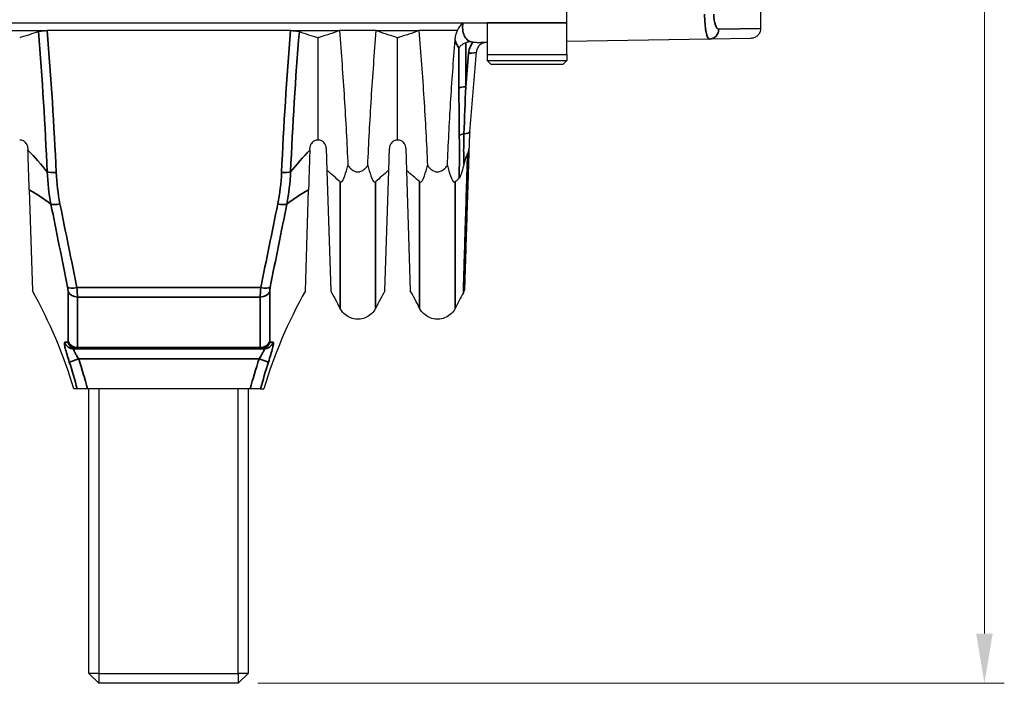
# Model space of a CAD drawing. Header units: millimetres. Extents: x 399 to 6076, y -1991 to 1602.
# Tile 51 of 256: x 4652 to 4702, y -1843 to -1810. Entities that reach past the tile are written whole.
import ezdxf

# ---------------------------------------------------------------- set-up
doc = ezdxf.new("R2010")
doc.units = ezdxf.units.MM
for name, color, linetype, lineweight in [('AM_5', 3, 'Continuous', 25), ('可見 (ISO)', 7, 'Continuous', 25), ('窄部可見 (ISO)', 7, 'Continuous', 35)]:
    doc.layers.add(name, color=color, linetype=linetype, lineweight=lineweight)
doc.styles.add('尺寸標註', font='romans.shx', dxfattribs={"bigfont": 'CHINESET.SHX'})
doc.dimstyles.new('CNS1$0', dxfattribs={"dimtxt": 2.5, "dimasz": 2.5, "dimexe": 1, "dimexo": 1, "dimgap": 1.5, "dimtad": 1, "dimtoh": 1, "dimdec": 1, "dimdsep": 46, "dimtxsty": '尺寸標註', "dimcen": 0, "dimclrd": 2, "dimclre": 2, "dimclrt": 1, "dimadec": 0, "dimazin": 2, "dimtp": 0.1, "dimtm": 0.1, "dimtfac": 0.71, "dimtdec": 1, "dimtmove": 0, "dimatfit": 0, "dimfxl": 0, "dimlwd": 13, "dimlwe": 13, "dimarcsym": 0})

# ---------------------------------------------------------------- blocks, each defined once
blk = doc.blocks.new('*D356')
at = {"layer": 'AM_5', "color": 2, "lineweight": 13}
for p, q in [((4665.007, -1754.144), (4701.655, -1754.144)), ((4700.655, -1840.644), (4700.655, -1756.644)), ((4664.134, -1843.144), (4701.655, -1843.144))]:
    blk.add_line(p, q, dxfattribs=at)
at = {"layer": 'AM_5', "color": 2}
for points in [[(4700.238, -1756.644), (4701.072, -1756.644), (4700.655, -1754.144)], [(4700.238, -1840.644), (4701.072, -1840.644), (4700.655, -1843.144)]]:
    blk.add_solid(points, dxfattribs=at)
at = {"layer": 'Defpoints', "color": 0}
for p in [(4664.007, -1754.144), (4700.655, -1754.144), (4663.134, -1843.144)]:
    blk.add_point(p, dxfattribs=at)
at = {"layer": 'AM_5', "color": 1, "insert": (4697.905, -1798.644), "char_height": 2.5, "attachment_point": 5, "rotation": 90, "style": '尺寸標註'}
blk.add_mtext('89', dxfattribs=at)

msp = doc.modelspace()

# ---------------------------------------------------------------- linework, layer by layer
at = {"layer": '可見 (ISO)'}
for p, q in [((4689.405, -1791.635), (4689.405, -1810.233)), ((4679.655, -1809.944), (4679.655, -1808.061)), ((4611.655, -1809.944), (4675.655, -1809.944)), ((4675.655, -1809.944), (4675.655, -1811.544)), ((4679.655, -1811.544), (4679.655, -1809.944)), ((4651.083, -1810.344), (4653.534, -1810.344)), ((4665.776, -1810.344), (4653.534, -1810.344)), ((4665.776, -1810.344), (4668.227, -1810.344)), ((4667.155, -1815.844), (4667.155, -1810.7)), ((4670.083, -1810.344), (4668.227, -1810.344)), ((4670.083, -1810.344), (4672.227, -1810.344)), ((4671.155, -1815.844), (4671.155, -1810.7)), ((4674.164, -1810.344), (4672.227, -1810.344)), ((4675.655, -1810.944), (4675.333, -1810.944)), ((4686.83, -1810.769), (4679.655, -1810.894)), ((4688.914, -1810.733), (4686.83, -1810.769)), ((4674.781, -1815.432), (4675.117, -1811.403)), ((4675.655, -1811.544), (4679.655, -1811.544)), ((4675.655, -1811.544), (4675.655, -1811.844)), ((4679.655, -1811.544), (4679.655, -1811.844)), ((4675.655, -1811.844), (4679.655, -1811.844)), ((4675.855, -1812.044), (4675.655, -1811.844)), ((4679.455, -1812.044), (4675.855, -1812.044)), ((4679.455, -1812.044), (4679.655, -1811.844)), ((4653.301, -1813.144), (4653.302, -1813.144)), ((4666.009, -1813.144), (4666.009, -1813.144)), ((4653.334, -1813.644), (4653.334, -1813.644)), ((4665.976, -1813.644), (4665.976, -1813.644)), ((4653.462, -1815.844), (4653.462, -1815.844)), ((4665.848, -1815.844), (4665.848, -1815.844)), ((4652.568, -1816.244), (4652.571, -1816.347)), ((4666.739, -1816.347), (4666.742, -1816.244)), ((4667.568, -1816.244), (4667.603, -1817.378)), ((4670.707, -1817.378), (4670.742, -1816.244)), ((4671.568, -1816.244), (4671.603, -1817.378)), ((4667.603, -1817.378), (4667.793, -1823.418)), ((4670.517, -1823.418), (4670.707, -1817.378)), ((4671.603, -1817.378), (4671.793, -1823.418)), ((4652.634, -1818.349), (4652.793, -1823.418)), ((4666.517, -1823.418), (4666.676, -1818.349)), ((4655.047, -1826.344), (4654.887, -1826.344)), ((4664.263, -1826.344), (4655.047, -1826.344)), ((4664.423, -1826.344), (4664.263, -1826.344)), ((4655.045, -1828.344), (4654.88, -1828.344)), ((4655.561, -1828.344), (4655.045, -1828.344)), ((4663.749, -1828.344), (4655.561, -1828.344)), ((4655.634, -1842.644), (4655.634, -1828.344)), ((4656.134, -1828.344), (4656.134, -1842.644)), ((4663.134, -1842.644), (4663.134, -1828.344)), ((4663.634, -1828.344), (4663.634, -1842.644)), ((4664.265, -1828.344), (4663.749, -1828.344)), ((4664.265, -1828.344), (4664.43, -1828.344)), ((4656.134, -1842.644), (4655.634, -1842.644)), ((4655.634, -1842.644), (4656.134, -1843.144)), ((4656.134, -1842.644), (4663.134, -1842.644)), ((4656.134, -1842.644), (4656.134, -1843.144)), ((4663.134, -1842.644), (4663.134, -1843.144)), ((4663.634, -1842.644), (4663.134, -1842.644)), ((4663.634, -1842.644), (4663.134, -1843.144)), ((4663.134, -1843.144), (4656.134, -1843.144))]:
    msp.add_line(p, q, dxfattribs=at)
for centre, major_axis, ratio, start_param, end_param in [((4687.937, -1808.36), (24.543, -0.111), 0.186168, 3.626691, 3.703384), ((4684.454, -1815.271), (-6.811, -7.656), 0.903414, 5.405778, 5.458341), ((4645.941, -1821.056), (24.962, -2.231), 0.420915, 0.503, 0.558808), ((4692.369, -1821.056), (24.962, 2.231), 0.420915, 2.582784, 2.638593), ((4649.941, -1821.056), (24.962, -2.231), 0.420915, 0.503, 0.558808), ((4696.362, -1821.085), (24.953, 2.198), 0.421516, 2.621532, 2.639144)]:
    msp.add_ellipse(centre, major_axis=major_axis, ratio=ratio, start_param=start_param, end_param=end_param, dxfattribs=at)
for points in [[(4674.164, -1810.344), (4674.238, -1810.198), (4674.334, -1810.066), (4674.441, -1809.944)], [(4674.945, -1810.92), (4674.914, -1810.919), (4674.883, -1810.917), (4674.852, -1810.915)], [(4654.88, -1828.344), (4654.368, -1826.636), (4653.664, -1824.974), (4652.793, -1823.418)], [(4666.517, -1823.418), (4665.646, -1824.974), (4664.942, -1826.636), (4664.43, -1828.344)], [(4668.263, -1824.3), (4668.113, -1824.003), (4667.956, -1823.709), (4667.793, -1823.418)], [(4670.517, -1823.418), (4670.354, -1823.709), (4670.197, -1824.003), (4670.047, -1824.3)], [(4672.263, -1824.3), (4672.113, -1824.003), (4671.956, -1823.709), (4671.793, -1823.418)], [(4674.459, -1823.523), (4674.317, -1823.779), (4674.179, -1824.038), (4674.047, -1824.3)], [(4670.047, -1824.3), (4670.047, -1824.3), (4670.047, -1824.3), (4670.047, -1824.3)], [(4674.047, -1824.3), (4674.047, -1824.3), (4674.047, -1824.3), (4674.047, -1824.3)]]:
    msp.add_open_spline(points, degree=3, dxfattribs=at)
for points, knots in [([(4653.094, -1810.393), (4652.948, -1810.445), (4652.797, -1810.497), (4652.427, -1810.618), (4652.217, -1810.681), (4652.155, -1810.7)], [0.000001, 0.000001, 0.000001, 0.000001, 0.1003793, 0.1003793, 0.2370577, 0.2370577, 0.2370577, 0.2370577]), ([(4653.094, -1810.393), (4653.114, -1810.385), (4653.139, -1810.379), (4653.199, -1810.367), (4653.235, -1810.362), (4653.313, -1810.353), (4653.356, -1810.35), (4653.445, -1810.345), (4653.489, -1810.344), (4653.534, -1810.344)], [0, 0, 0, 0, 0.0135204, 0.0135204, 0.02746573, 0.02746573, 0.04149223, 0.04149223, 0.05500717, 0.05500717, 0.05500717, 0.05500717]), ([(4665.776, -1810.344), (4665.821, -1810.344), (4665.865, -1810.345), (4665.953, -1810.35), (4665.996, -1810.353), (4666.075, -1810.362), (4666.11, -1810.367), (4666.171, -1810.379), (4666.196, -1810.385), (4666.216, -1810.393)], [0.00000001, 0.00000001, 0.00000001, 0.00000001, 0.01347717, 0.01347717, 0.02746432, 0.02746432, 0.0414418, 0.0414418, 0.05499345, 0.05499345, 0.05499345, 0.05499345]), ([(4668.227, -1810.344), (4668.063, -1810.405), (4667.891, -1810.465), (4667.623, -1810.554), (4667.531, -1810.584), (4667.392, -1810.628), (4667.345, -1810.642), (4667.251, -1810.671), (4667.165, -1810.697), (4667.155, -1810.7)], [0.000001, 0.000001, 0.000001, 0.000001, 0.1158104, 0.1158104, 0.1736801, 0.1736801, 0.2025589, 0.2025589, 0.2315337, 0.2315337, 0.2315337, 0.2315337]), ([(4668.227, -1810.344), (4668.321, -1811.48), (4668.403, -1812.615), (4668.545, -1814.875), (4668.605, -1816), (4668.655, -1817.118)], [0.000001, 0.000001, 0.000001, 0.000001, 0.3426565, 0.3426565, 0.6852179, 0.6852179, 0.6852179, 0.6852179]), ([(4669.655, -1817.118), (4669.705, -1816), (4669.765, -1814.874), (4669.907, -1812.614), (4669.989, -1811.48), (4670.083, -1810.344)], [0.000001, 0.000001, 0.000001, 0.000001, 0.3426188, 0.3426188, 0.6852542, 0.6852542, 0.6852542, 0.6852542]), ([(4671.155, -1810.7), (4671.145, -1810.697), (4671.06, -1810.671), (4670.965, -1810.642), (4670.918, -1810.628), (4670.779, -1810.584), (4670.688, -1810.554), (4670.419, -1810.465), (4670.247, -1810.405), (4670.083, -1810.344)], [0.000001, 0.000001, 0.000001, 0.000001, 0.00576801, 0.00576801, 0.01151589, 0.01151589, 0.02303402, 0.02303402, 0.04608415, 0.04608415, 0.04608415, 0.04608415]), ([(4672.227, -1810.344), (4672.063, -1810.405), (4671.891, -1810.465), (4671.623, -1810.554), (4671.531, -1810.584), (4671.392, -1810.628), (4671.345, -1810.642), (4671.251, -1810.671), (4671.165, -1810.697), (4671.155, -1810.7)], [0.000001, 0.000001, 0.000001, 0.000001, 0.1158104, 0.1158104, 0.1736801, 0.1736801, 0.2025589, 0.2025589, 0.2315337, 0.2315337, 0.2315337, 0.2315337]), ([(4672.227, -1810.344), (4672.321, -1811.48), (4672.403, -1812.615), (4672.545, -1814.875), (4672.605, -1816), (4672.655, -1817.118)], [0.000001, 0.000001, 0.000001, 0.000001, 0.3426565, 0.3426565, 0.6852179, 0.6852179, 0.6852179, 0.6852179]), ([(4674.045, -1810.807), (4674.052, -1810.727), (4674.066, -1810.649), (4674.11, -1810.484), (4674.138, -1810.408), (4674.164, -1810.344)], [0, 0, 0, 0, 0.02408757, 0.02408757, 0.05114731, 0.05114731, 0.05114731, 0.05114731]), ([(4689.405, -1810.233), (4689.405, -1810.286), (4689.396, -1810.341), (4689.367, -1810.427), (4689.351, -1810.461), (4689.304, -1810.54), (4689.267, -1810.582), (4689.199, -1810.638), (4689.171, -1810.657), (4689.094, -1810.699), (4689.041, -1810.717), (4688.962, -1810.73), (4688.938, -1810.732), (4688.914, -1810.733)], [0, 0, 0, 0, 0.01613951, 0.01613951, 0.02726405, 0.02726405, 0.04367273, 0.04367273, 0.05366158, 0.05366158, 0.07009685, 0.07009685, 0.07740054, 0.07740054, 0.07740054, 0.07740054]), ([(4673.655, -1817.118), (4673.702, -1816.076), (4673.757, -1815.027), (4673.886, -1812.922), (4673.96, -1811.866), (4674.045, -1810.807)], [0.000001, 0.000001, 0.000001, 0.000001, 0.3193535, 0.3193535, 0.6386692, 0.6386692, 0.6386692, 0.6386692]), ([(4674.58, -1810.953), (4674.543, -1810.968), (4674.507, -1810.985), (4674.44, -1811.023), (4674.408, -1811.044), (4674.322, -1811.109), (4674.28, -1811.152), (4674.249, -1811.194), (4674.245, -1811.199), (4674.241, -1811.205), (4674.239, -1811.207)], [0.00000001, 0.00000001, 0.00000001, 0.00000001, 0.01208591, 0.01208591, 0.024168, 0.024168, 0.04790078, 0.04790078, 0.0495453, 0.05118982, 0.05118982, 0.05118982, 0.05118982]), ([(4674.852, -1810.915), (4674.806, -1810.913), (4674.76, -1810.914), (4674.669, -1810.925), (4674.623, -1810.935), (4674.58, -1810.953)], [-0.02801647, -0.02801647, -0.02801647, -0.02801647, -0.01403515, -0.01403515, -0.00001664, -0.00001664, -0.00001664, -0.00001664]), ([(4674.945, -1810.92), (4675.019, -1810.924), (4675.087, -1810.93), (4675.2, -1810.939), (4675.256, -1810.944), (4675.333, -1810.944)], [0, 0, 0, 0, 0.02255278, 0.02255278, 0.03911854, 0.03911854, 0.03911854, 0.03911854]), ([(4675.615, -1810.944), (4675.556, -1810.944), (4675.495, -1810.955), (4675.437, -1810.977), (4675.38, -1810.999), (4675.325, -1811.032), (4675.278, -1811.075), (4675.231, -1811.118), (4675.193, -1811.169), (4675.166, -1811.225), (4675.138, -1811.282), (4675.122, -1811.342), (4675.117, -1811.403)], [0, 0, 0, 0, 0.0001913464, 0.0001913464, 0.0001913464, 0.0003830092, 0.0003830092, 0.0003830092, 0.0005742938, 0.0005742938, 0.0005742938, 0.0007725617, 0.0007725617, 0.0007725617, 0.0007725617]), ([(4652.568, -1816.244), (4652.567, -1816.22), (4652.564, -1816.195), (4652.553, -1816.146), (4652.546, -1816.122), (4652.522, -1816.065), (4652.505, -1816.036), (4652.46, -1815.976), (4652.429, -1815.945), (4652.375, -1815.907), (4652.357, -1815.896), (4652.278, -1815.857), (4652.215, -1815.844), (4652.155, -1815.844)], [-0.1004113, -0.1004113, -0.1004113, -0.1004113, -0.0910518, -0.0910518, -0.0813066, -0.0813066, -0.0662747, -0.0662747, -0.0452497, -0.0452497, -0.0347369, -0.0347369, -0.000001, -0.000001, -0.000001, -0.000001]), ([(4667.155, -1815.844), (4667.095, -1815.844), (4667.032, -1815.857), (4666.953, -1815.896), (4666.935, -1815.907), (4666.881, -1815.945), (4666.85, -1815.976), (4666.805, -1816.036), (4666.788, -1816.065), (4666.764, -1816.122), (4666.757, -1816.146), (4666.746, -1816.195), (4666.743, -1816.22), (4666.742, -1816.244)], [-0.08024384, -0.08024384, -0.08024384, -0.08024384, -0.05244875, -0.05244875, -0.04403813, -0.04403813, -0.02725332, -0.02725332, -0.01524627, -0.01524627, -0.00747113, -0.00747113, -0.000001, -0.000001, -0.000001, -0.000001]), ([(4667.568, -1816.244), (4667.567, -1816.22), (4667.564, -1816.195), (4667.553, -1816.146), (4667.546, -1816.122), (4667.522, -1816.065), (4667.505, -1816.036), (4667.46, -1815.976), (4667.429, -1815.945), (4667.375, -1815.907), (4667.357, -1815.896), (4667.278, -1815.857), (4667.215, -1815.844), (4667.155, -1815.844)], [-0.1004113, -0.1004113, -0.1004113, -0.1004113, -0.0910518, -0.0910518, -0.0813066, -0.0813066, -0.0662747, -0.0662747, -0.0452497, -0.0452497, -0.0347369, -0.0347369, -0.000001, -0.000001, -0.000001, -0.000001]), ([(4671.155, -1815.844), (4671.095, -1815.844), (4671.032, -1815.857), (4670.953, -1815.896), (4670.935, -1815.907), (4670.881, -1815.945), (4670.85, -1815.976), (4670.805, -1816.036), (4670.788, -1816.065), (4670.764, -1816.122), (4670.757, -1816.146), (4670.746, -1816.195), (4670.743, -1816.22), (4670.742, -1816.244)], [-0.08024384, -0.08024384, -0.08024384, -0.08024384, -0.05244875, -0.05244875, -0.04403813, -0.04403813, -0.02725332, -0.02725332, -0.01524627, -0.01524627, -0.00747113, -0.00747113, -0.000001, -0.000001, -0.000001, -0.000001]), ([(4671.568, -1816.244), (4671.567, -1816.22), (4671.564, -1816.195), (4671.553, -1816.146), (4671.546, -1816.122), (4671.522, -1816.065), (4671.505, -1816.036), (4671.46, -1815.976), (4671.429, -1815.945), (4671.375, -1815.907), (4671.357, -1815.896), (4671.278, -1815.857), (4671.215, -1815.844), (4671.155, -1815.844)], [-0.1004113, -0.1004113, -0.1004113, -0.1004113, -0.0910518, -0.0910518, -0.0813066, -0.0813066, -0.0662747, -0.0662747, -0.0452497, -0.0452497, -0.0347369, -0.0347369, -0.000001, -0.000001, -0.000001, -0.000001]), ([(4674.752, -1815.948), (4674.752, -1815.955), (4674.751, -1815.961), (4674.751, -1815.968), (4674.748, -1816.073), (4674.745, -1816.178), (4674.741, -1816.283)], [-0.0000208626, -0.0000208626, -0.0000208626, -0.0000208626, 0, 0, 0, 0.0003157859, 0.0003157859, 0.0003157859, 0.0003157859]), ([(4652.634, -1818.349), (4652.625, -1818.059), (4652.615, -1817.745), (4652.593, -1817.068), (4652.582, -1816.714), (4652.571, -1816.347)], [0, 0, 0, 0, 0.1138928, 0.1138928, 0.2273372, 0.2273372, 0.2273372, 0.2273372]), ([(4666.739, -1816.347), (4666.728, -1816.713), (4666.717, -1817.066), (4666.695, -1817.743), (4666.685, -1818.058), (4666.676, -1818.349)], [0, 0, 0, 0, 0.1132605, 0.1132605, 0.2273799, 0.2273799, 0.2273799, 0.2273799]), ([(4674.671, -1816.532), (4674.664, -1816.541), (4674.656, -1816.551), (4674.642, -1816.576), (4674.634, -1816.591), (4674.603, -1816.661), (4674.579, -1816.731), (4674.532, -1816.88), (4674.506, -1816.978), (4674.484, -1817.069)], [0.00000309, 0.00000309, 0.00000309, 0.00000309, 0.00441285, 0.00441285, 0.00950236, 0.00950236, 0.02806147, 0.02806147, 0.0563484, 0.0563484, 0.0563484, 0.0563484]), ([(4674.741, -1816.283), (4674.739, -1816.365), (4674.736, -1816.446), (4674.734, -1816.527), (4674.729, -1816.659), (4674.725, -1816.79), (4674.721, -1816.92), (4674.72, -1816.966), (4674.718, -1817.011), (4674.717, -1817.056), (4674.71, -1817.269), (4674.704, -1817.477), (4674.697, -1817.681), (4674.696, -1817.72), (4674.695, -1817.759), (4674.694, -1817.798), (4674.679, -1818.249), (4674.666, -1818.678), (4674.653, -1819.084), (4674.652, -1819.113), (4674.651, -1819.142), (4674.651, -1819.17), (4674.645, -1819.361), (4674.639, -1819.546), (4674.633, -1819.726), (4674.632, -1819.751), (4674.632, -1819.775), (4674.631, -1819.799), (4674.625, -1819.981), (4674.62, -1820.157), (4674.614, -1820.326), (4674.614, -1820.346), (4674.613, -1820.366), (4674.612, -1820.386), (4674.601, -1820.745), (4674.591, -1821.071), (4674.581, -1821.367), (4674.581, -1821.38), (4674.581, -1821.393), (4674.58, -1821.405), (4674.571, -1821.702), (4674.563, -1821.966), (4674.555, -1822.196), (4674.555, -1822.203), (4674.555, -1822.21), (4674.555, -1822.218), (4674.551, -1822.33), (4674.548, -1822.434), (4674.545, -1822.53), (4674.545, -1822.534), (4674.545, -1822.539), (4674.544, -1822.544), (4674.541, -1822.639), (4674.539, -1822.726), (4674.536, -1822.803), (4674.536, -1822.806), (4674.536, -1822.809), (4674.536, -1822.812), (4674.531, -1822.97), (4674.527, -1823.089), (4674.525, -1823.171), (4674.525, -1823.171), (4674.525, -1823.172), (4674.525, -1823.172), (4674.523, -1823.213), (4674.523, -1823.244), (4674.522, -1823.265), (4674.521, -1823.285), (4674.521, -1823.296), (4674.521, -1823.297), (4674.521, -1823.297), (4674.521, -1823.297), (4674.521, -1823.297), (4674.521, -1823.297), (4674.521, -1823.297), (4674.521, -1823.297)], [0.00039621, 0.00039621, 0.00039621, 0.00039621, 0.00068463, 0.00068463, 0.00068463, 0.00114938, 0.00114938, 0.00114938, 0.00131087, 0.00131087, 0.00131087, 0.00207834, 0.00207834, 0.00207834, 0.00222554, 0.00222554, 0.00222554, 0.00393372, 0.00393372, 0.00393372, 0.00405488, 0.00405488, 0.00405488, 0.00486012, 0.00486012, 0.00486012, 0.00496955, 0.00496955, 0.00496955, 0.00578579, 0.00578579, 0.00578579, 0.00588421, 0.00588421, 0.00588421, 0.00763693, 0.00763693, 0.00763693, 0.00771355, 0.00771355, 0.00771355, 0.00948806, 0.00948806, 0.00948806, 0.00954289, 0.00954289, 0.00954289, 0.01041364, 0.01041364, 0.01041364, 0.01045756, 0.01045756, 0.01045756, 0.01133922, 0.01133922, 0.01133922, 0.01137222, 0.01137222, 0.01137222, 0.01319036, 0.01319036, 0.01319036, 0.01320156, 0.01320156, 0.01320156, 0.01411593, 0.01411593, 0.01411593, 0.0150309, 0.0150309, 0.0150309, 0.01504151, 0.01504151, 0.01504151, 0.01504985, 0.01504985, 0.01504985, 0.01504985]), ([(4674.671, -1816.532), (4674.696, -1816.503), (4674.714, -1816.47), (4674.725, -1816.428), (4674.736, -1816.385), (4674.74, -1816.334), (4674.741, -1816.283)], [0, 0, 0, 0, 0.0001525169, 0.0001525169, 0.0001525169, 0.0003050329, 0.0003050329, 0.0003050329, 0.0003050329]), ([(4668.263, -1817.946), (4668.27, -1817.953), (4668.277, -1817.957), (4668.292, -1817.962), (4668.3, -1817.962), (4668.327, -1817.956), (4668.346, -1817.94), (4668.41, -1817.866), (4668.455, -1817.761), (4668.556, -1817.48), (4668.61, -1817.292), (4668.655, -1817.118)], [0, 0, 0, 0, 0.0047042, 0.0047042, 0.0100974, 0.0100974, 0.0241052, 0.0241052, 0.0657013, 0.0657013, 0.1178924, 0.1178924, 0.1178924, 0.1178924]), ([(4668.655, -1817.118), (4668.706, -1817.189), (4668.765, -1817.257), (4668.882, -1817.355), (4668.939, -1817.391), (4669.05, -1817.433), (4669.102, -1817.444), (4669.209, -1817.444), (4669.261, -1817.433), (4669.372, -1817.39), (4669.429, -1817.354), (4669.546, -1817.256), (4669.605, -1817.188), (4669.655, -1817.118)], [-0.1247327, -0.1247327, -0.1247327, -0.1247327, -0.0982902, -0.0982902, -0.0783586, -0.0783586, -0.0623217, -0.0623217, -0.0462805, -0.0462805, -0.0263058, -0.0263058, -0.000001, -0.000001, -0.000001, -0.000001]), ([(4669.655, -1817.118), (4669.701, -1817.292), (4669.755, -1817.481), (4669.855, -1817.761), (4669.901, -1817.866), (4669.964, -1817.94), (4669.983, -1817.956), (4670.01, -1817.962), (4670.018, -1817.962), (4670.033, -1817.957), (4670.04, -1817.953), (4670.047, -1817.946)], [0.000001, 0.000001, 0.000001, 0.000001, 0.0714924, 0.0714924, 0.1277503, 0.1277503, 0.146606, 0.146606, 0.1538685, 0.1538685, 0.1602048, 0.1602048, 0.1602048, 0.1602048]), ([(4672.263, -1817.946), (4672.27, -1817.953), (4672.277, -1817.957), (4672.292, -1817.962), (4672.3, -1817.962), (4672.327, -1817.956), (4672.346, -1817.94), (4672.41, -1817.866), (4672.455, -1817.761), (4672.556, -1817.48), (4672.61, -1817.292), (4672.655, -1817.118)], [0, 0, 0, 0, 0.0047042, 0.0047042, 0.0100974, 0.0100974, 0.0241052, 0.0241052, 0.0657013, 0.0657013, 0.1178924, 0.1178924, 0.1178924, 0.1178924]), ([(4672.655, -1817.118), (4672.706, -1817.189), (4672.765, -1817.257), (4672.882, -1817.355), (4672.939, -1817.391), (4673.05, -1817.433), (4673.102, -1817.444), (4673.209, -1817.444), (4673.261, -1817.433), (4673.372, -1817.39), (4673.429, -1817.354), (4673.546, -1817.256), (4673.605, -1817.188), (4673.655, -1817.118)], [-0.1247327, -0.1247327, -0.1247327, -0.1247327, -0.0982902, -0.0982902, -0.0783586, -0.0783586, -0.0623217, -0.0623217, -0.0462805, -0.0462805, -0.0263058, -0.0263058, -0.000001, -0.000001, -0.000001, -0.000001]), ([(4673.655, -1817.118), (4673.701, -1817.292), (4673.755, -1817.481), (4673.855, -1817.761), (4673.901, -1817.866), (4673.964, -1817.94), (4673.983, -1817.956), (4674.01, -1817.962), (4674.018, -1817.962), (4674.033, -1817.957), (4674.04, -1817.953), (4674.047, -1817.946)], [0.000001, 0.000001, 0.000001, 0.000001, 0.0714924, 0.0714924, 0.1277503, 0.1277503, 0.146606, 0.146606, 0.1538685, 0.1538685, 0.1602048, 0.1602048, 0.1602048, 0.1602048]), ([(4674.484, -1817.069), (4674.461, -1817.163), (4674.425, -1817.301), (4674.361, -1817.515), (4674.327, -1817.617), (4674.288, -1817.704), (4674.28, -1817.72), (4674.268, -1817.74), (4674.264, -1817.747), (4674.256, -1817.758), (4674.252, -1817.762), (4674.248, -1817.766)], [0.00000408, 0.00000408, 0.00000408, 0.00000408, 0.0294788, 0.0294788, 0.04812762, 0.04812762, 0.05236117, 0.05236117, 0.0543779, 0.0543779, 0.05637162, 0.05637162, 0.05637162, 0.05637162]), ([(4674.521, -1823.297), (4674.52, -1823.335), (4674.514, -1823.372), (4674.497, -1823.437), (4674.487, -1823.464), (4674.47, -1823.502), (4674.464, -1823.513), (4674.459, -1823.523)], [0, 0, 0, 0, 0.01134046, 0.01134046, 0.02003167, 0.02003167, 0.02367096, 0.02367096, 0.02367096, 0.02367096]), ([(4670.047, -1824.3), (4669.998, -1824.396), (4669.933, -1824.485), (4669.779, -1824.636), (4669.688, -1824.7), (4669.493, -1824.795), (4669.386, -1824.826), (4669.171, -1824.853), (4669.06, -1824.848), (4668.847, -1824.805), (4668.744, -1824.765), (4668.557, -1824.656), (4668.471, -1824.585), (4668.346, -1824.441), (4668.3, -1824.372), (4668.263, -1824.3)], [0, 0, 0, 0, 0.0323105, 0.0323105, 0.0648229, 0.0648229, 0.097328, 0.097328, 0.1298334, 0.1298334, 0.1623388, 0.1623388, 0.1948441, 0.1948441, 0.2193183, 0.2193183, 0.2193183, 0.2193183]), ([(4674.047, -1824.3), (4673.998, -1824.396), (4673.933, -1824.485), (4673.779, -1824.636), (4673.688, -1824.7), (4673.493, -1824.795), (4673.386, -1824.826), (4673.171, -1824.853), (4673.06, -1824.848), (4672.847, -1824.805), (4672.744, -1824.765), (4672.557, -1824.656), (4672.471, -1824.585), (4672.346, -1824.441), (4672.3, -1824.372), (4672.263, -1824.3)], [0, 0, 0, 0, 0.0323105, 0.0323105, 0.0648229, 0.0648229, 0.097328, 0.097328, 0.1298334, 0.1298334, 0.1623388, 0.1623388, 0.1948441, 0.1948441, 0.2193183, 0.2193183, 0.2193183, 0.2193183])]:
    msp.add_open_spline(points, degree=3, knots=knots, dxfattribs=at)
at = {"layer": '窄部可見 (ISO)'}
for p, q in [((4675.655, -1809.944), (4679.655, -1809.944)), ((4687.298, -1810.269), (4689.405, -1810.233)), ((4674.58, -1810.952), (4674.58, -1813.163)), ((4674.239, -1813.228), (4674.239, -1811.207)), ((4674.58, -1813.163), (4674.72, -1811.477)), ((4655.031, -1823.26), (4664.279, -1823.26)), ((4664.251, -1823.731), (4655.06, -1823.731)), ((4655.06, -1826.267), (4664.25, -1826.267)), ((4654.65, -1826.997), (4655.124, -1826.844)), ((4664.186, -1826.844), (4655.124, -1826.844)), ((4664.186, -1826.844), (4664.66, -1826.997))]:
    msp.add_line(p, q, dxfattribs=at)
for centre, major_axis, ratio, start_param, end_param in [((4686.821, -1810.269), (0.009, -0.5), 0.953926, 0, 1.554147), ((4674.619, -1811.361), (0.498, -0.041), 0.219824, 4.93487, 6.283185), ((4674.681, -1813.288), (-0.5, 0), 0.254294, 4.915888, 5.796507), ((4674.696, -1815.662), (-0.5, -0.007), 0.303652, 5.13377, 5.790959), ((4674.283, -1815.39), (0.498, -0.041), 0.261911, 5.161378, 6.283185), ((4653.99, -1817.375), (-0.499, -0.022), 0.205512, 0.432767, 1.561589), ((4665.32, -1817.375), (-0.499, 0.022), 0.205512, 1.580004, 2.708826), ((4654.181, -1818.935), (-0.49, -0.099), 0.232784, 0.334618, 1.523837), ((4665.129, -1818.935), (0.49, -0.099), 0.232784, 4.759348, 5.948567), ((4655.031, -1823.099), (-0.49, -0.097), 0.315833, 0.216242, 1.508218), ((4655.06, -1823.335), (-0.5, 0), 0.792293, 0.330124, 1.570737), ((4664.251, -1823.335), (0.5, 0), 0.792293, 4.712449, 5.953061), ((4664.279, -1823.099), (0.49, -0.097), 0.315833, 4.774967, 6.066943), ((4654.887, -1825.844), (0, -0.5), 0.993469, 5.044932, 6.283185), ((4654.293, -1825.118), (0.282, -0.876), 0.090196, 6.261739, 6.556605), ((4655.047, -1825.844), (0, -0.5), 0.991754, 5.019127, 6.283185), ((4655.06, -1825.806), (-0.5, 0), 0.923095, 0.330126, 1.570732), ((4664.25, -1825.806), (0.5, 0), 0.923095, 4.712453, 5.953059), ((4664.263, -1825.844), (0, -0.5), 0.991754, 0, 1.264059), ((4664.423, -1825.844), (0, -0.5), 0.993469, 0, 1.238253), ((4665.017, -1825.117), (0.283, 0.878), 0.090129, 2.8684, 3.163018), ((4654.79, -1824.74), (0.257, -1.605), 0.050006, 6.275151, 6.586025), ((4664.518, -1824.752), (0.255, 1.593), 0.05019, 2.837608, 3.149653), ((4629.533, -1835.103), (4.005, 26.089), 0.99989, 5.123656, 5.17684), ((4689.777, -1835.103), (4.005, -26.089), 0.99989, 4.247938, 4.301122)]:
    msp.add_ellipse(centre, major_axis=major_axis, ratio=ratio, start_param=start_param, end_param=end_param, dxfattribs=at)
for points, knots in [([(4686.83, -1810.769), (4686.8, -1810.77), (4686.77, -1810.738), (4686.741, -1810.676), (4686.727, -1810.646), (4686.713, -1810.608), (4686.7, -1810.564), (4686.687, -1810.522), (4686.675, -1810.472), (4686.664, -1810.418), (4686.664, -1810.416), (4686.663, -1810.413), (4686.663, -1810.411), (4686.652, -1810.356), (4686.642, -1810.296), (4686.633, -1810.231), (4686.623, -1810.164), (4686.615, -1810.09), (4686.608, -1810.014), (4686.594, -1809.86), (4686.586, -1809.693), (4686.585, -1809.523)], [0, 0, 0, 0, 0.000492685, 0.000492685, 0.000492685, 0.000739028, 0.000739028, 0.000739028, 0.000974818, 0.000974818, 0.000974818, 0.000985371, 0.000985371, 0.000985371, 0.001221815, 0.001221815, 0.001221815, 0.00147044, 0.00147044, 0.00147044, 0.001970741, 0.001970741, 0.001970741, 0.001970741]), ([(4687.051, -1809.523), (4687.051, -1809.728), (4687.08, -1809.926), (4687.128, -1810.061), (4687.151, -1810.129), (4687.178, -1810.181), (4687.207, -1810.217), (4687.237, -1810.252), (4687.267, -1810.27), (4687.298, -1810.269)], [0, 0, 0, 0, 0.000612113, 0.000612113, 0.000612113, 0.00091817, 0.00091817, 0.00091817, 0.001224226, 0.001224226, 0.001224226, 0.001224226]), ([(4674.441, -1809.944), (4674.422, -1810.063), (4674.418, -1810.181), (4674.441, -1810.405), (4674.468, -1810.507), (4674.546, -1810.678), (4674.598, -1810.748), (4674.714, -1810.855), (4674.781, -1810.892), (4674.852, -1810.915)], [0, 0, 0, 0, 0.000361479, 0.000361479, 0.000722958, 0.000722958, 0.001084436, 0.001084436, 0.001445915, 0.001445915, 0.001445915, 0.001445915]), ([(4674.239, -1811.207), (4674.228, -1811.195), (4674.217, -1811.181), (4674.207, -1811.167), (4674.146, -1811.082), (4674.094, -1810.973), (4674.055, -1810.841), (4674.052, -1810.83), (4674.048, -1810.819), (4674.045, -1810.807)], [0.000000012, 0.000000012, 0.000000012, 0.000000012, 0.000088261, 0.000088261, 0.000088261, 0.0006121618, 0.0006121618, 0.0006121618, 0.0006565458, 0.0006565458, 0.0006565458, 0.0006565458]), ([(4674.72, -1811.477), (4674.73, -1811.353), (4674.763, -1811.232), (4674.818, -1811.119), (4674.852, -1811.049), (4674.895, -1810.982), (4674.945, -1810.92)], [0, 0, 0, 0, 0.0003776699, 0.0003776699, 0.0003776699, 0.000613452, 0.000613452, 0.000613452, 0.000613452]), ([(4674.248, -1817.766), (4674.253, -1817.403), (4674.259, -1817.039), (4674.263, -1816.316), (4674.26, -1815.955), (4674.254, -1815.596)], [0, 0, 0, 0, 0.00113178, 0.00113178, 0.00226356, 0.00226356, 0.00226356, 0.00226356]), ([(4674.49, -1815.526), (4674.477, -1815.893), (4674.473, -1816.259), (4674.476, -1816.625), (4674.477, -1816.773), (4674.48, -1816.921), (4674.484, -1817.069)], [0, 0, 0, 0, 0.00114775, 0.00114775, 0.00114775, 0.001611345, 0.001611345, 0.001611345, 0.001611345]), ([(4674.459, -1823.523), (4674.459, -1823.523), (4674.459, -1823.523), (4674.459, -1823.523), (4674.459, -1823.513), (4674.46, -1823.472), (4674.461, -1823.442), (4674.465, -1823.322), (4674.468, -1823.203), (4674.475, -1822.968), (4674.478, -1822.88), (4674.484, -1822.684), (4674.487, -1822.576), (4674.498, -1822.226), (4674.506, -1821.957), (4674.524, -1821.352), (4674.535, -1821.016), (4674.557, -1820.274), (4674.569, -1819.867), (4674.596, -1819.004), (4674.61, -1818.546), (4674.632, -1817.818), (4674.639, -1817.568), (4674.655, -1817.057), (4674.663, -1816.794), (4674.671, -1816.532)], [0.01540532, 0.01540532, 0.01540532, 0.01540532, 0.01540665, 0.01540665, 0.01633533, 0.01633533, 0.01726401, 0.01726401, 0.01912136, 0.01912136, 0.02005004, 0.02005004, 0.02097872, 0.02097872, 0.02283607, 0.02283607, 0.02469342, 0.02469342, 0.02655078, 0.02655078, 0.02840813, 0.02840813, 0.02933681, 0.02933681, 0.03026543, 0.03026543, 0.03026543, 0.03026543]), ([(4668.263, -1824.3), (4668.263, -1824.3), (4668.263, -1824.3), (4668.263, -1824.3), (4668.263, -1824.3), (4668.263, -1824.263), (4668.263, -1824.192), (4668.263, -1824.184), (4668.263, -1824.176), (4668.263, -1824.167), (4668.263, -1824.096), (4668.263, -1823.999), (4668.263, -1823.875), (4668.263, -1823.845), (4668.263, -1823.813), (4668.263, -1823.78), (4668.263, -1823.659), (4668.263, -1823.517), (4668.263, -1823.354), (4668.263, -1823.288), (4668.263, -1823.218), (4668.263, -1823.145), (4668.263, -1823.103), (4668.263, -1823.061), (4668.263, -1823.017), (4668.263, -1822.927), (4668.263, -1822.832), (4668.263, -1822.733), (4668.263, -1822.698), (4668.263, -1822.664), (4668.263, -1822.628), (4668.263, -1822.512), (4668.263, -1822.39), (4668.263, -1822.262), (4668.263, -1821.789), (4668.263, -1821.244), (4668.263, -1820.626), (4668.263, -1820.377), (4668.263, -1820.117), (4668.263, -1819.845), (4668.263, -1819.372), (4668.263, -1818.87), (4668.263, -1818.34), (4668.263, -1818.21), (4668.263, -1818.079), (4668.263, -1817.946)], [0.01471976, 0.01471976, 0.01471976, 0.01471976, 0.01472291, 0.01472291, 0.01472291, 0.01655015, 0.01655015, 0.01655015, 0.01675426, 0.01675426, 0.01675426, 0.01838906, 0.01838906, 0.01838906, 0.01878473, 0.01878473, 0.01878473, 0.02022796, 0.02022796, 0.02022796, 0.02081539, 0.02081539, 0.02081539, 0.02114741, 0.02114741, 0.02114741, 0.0218311, 0.0218311, 0.0218311, 0.02206687, 0.02206687, 0.02206687, 0.02284675, 0.02284675, 0.02284675, 0.02574468, 0.02574468, 0.02574468, 0.02690861, 0.02690861, 0.02690861, 0.02892924, 0.02892924, 0.02892924, 0.02942249, 0.02942249, 0.02942249, 0.02942249]), ([(4670.047, -1817.946), (4670.047, -1818.079), (4670.047, -1818.21), (4670.047, -1818.34), (4670.047, -1818.87), (4670.047, -1819.372), (4670.047, -1819.845), (4670.047, -1820.117), (4670.047, -1820.377), (4670.047, -1820.626), (4670.047, -1821.244), (4670.047, -1821.789), (4670.047, -1822.262), (4670.047, -1822.39), (4670.047, -1822.512), (4670.047, -1822.628), (4670.047, -1822.664), (4670.047, -1822.698), (4670.047, -1822.733), (4670.047, -1822.832), (4670.047, -1822.927), (4670.047, -1823.017), (4670.047, -1823.061), (4670.047, -1823.103), (4670.047, -1823.145), (4670.047, -1823.218), (4670.047, -1823.288), (4670.047, -1823.354), (4670.047, -1823.517), (4670.047, -1823.659), (4670.047, -1823.78), (4670.047, -1823.813), (4670.047, -1823.845), (4670.047, -1823.875), (4670.047, -1823.999), (4670.047, -1824.096), (4670.047, -1824.167), (4670.047, -1824.176), (4670.047, -1824.184), (4670.047, -1824.192), (4670.047, -1824.263), (4670.047, -1824.3), (4670.047, -1824.3), (4670.047, -1824.3), (4670.047, -1824.3), (4670.047, -1824.3)], [0, 0, 0, 0, 0.00049803, 0.00049803, 0.00049803, 0.00253825, 0.00253825, 0.00253825, 0.00371346, 0.00371346, 0.00371346, 0.00663948, 0.00663948, 0.00663948, 0.00742692, 0.00742692, 0.00742692, 0.00766497, 0.00766497, 0.00766497, 0.00835528, 0.00835528, 0.00835528, 0.00869052, 0.00869052, 0.00869052, 0.00928365, 0.00928365, 0.00928365, 0.01074087, 0.01074087, 0.01074087, 0.01114038, 0.01114038, 0.01114038, 0.01279102, 0.01279102, 0.01279102, 0.0129971, 0.0129971, 0.0129971, 0.01484206, 0.01484206, 0.01484206, 0.01484523, 0.01484523, 0.01484523, 0.01484523]), ([(4672.263, -1824.3), (4672.263, -1824.3), (4672.263, -1824.3), (4672.263, -1824.3), (4672.263, -1824.3), (4672.263, -1824.263), (4672.263, -1824.192), (4672.263, -1824.184), (4672.263, -1824.176), (4672.263, -1824.167), (4672.263, -1824.096), (4672.263, -1823.999), (4672.263, -1823.875), (4672.263, -1823.845), (4672.263, -1823.813), (4672.263, -1823.78), (4672.263, -1823.659), (4672.263, -1823.517), (4672.263, -1823.354), (4672.263, -1823.288), (4672.263, -1823.218), (4672.263, -1823.145), (4672.263, -1823.103), (4672.263, -1823.061), (4672.263, -1823.017), (4672.263, -1822.927), (4672.263, -1822.832), (4672.263, -1822.733), (4672.263, -1822.698), (4672.263, -1822.664), (4672.263, -1822.628), (4672.263, -1822.512), (4672.263, -1822.39), (4672.263, -1822.262), (4672.263, -1821.789), (4672.263, -1821.244), (4672.263, -1820.626), (4672.263, -1820.377), (4672.263, -1820.117), (4672.263, -1819.845), (4672.263, -1819.372), (4672.263, -1818.87), (4672.263, -1818.34), (4672.263, -1818.21), (4672.263, -1818.079), (4672.263, -1817.946)], [0.01471976, 0.01471976, 0.01471976, 0.01471976, 0.01472291, 0.01472291, 0.01472291, 0.01655015, 0.01655015, 0.01655015, 0.01675426, 0.01675426, 0.01675426, 0.01838906, 0.01838906, 0.01838906, 0.01878473, 0.01878473, 0.01878473, 0.02022796, 0.02022796, 0.02022796, 0.02081539, 0.02081539, 0.02081539, 0.02114741, 0.02114741, 0.02114741, 0.0218311, 0.0218311, 0.0218311, 0.02206687, 0.02206687, 0.02206687, 0.02284675, 0.02284675, 0.02284675, 0.02574468, 0.02574468, 0.02574468, 0.02690861, 0.02690861, 0.02690861, 0.02892924, 0.02892924, 0.02892924, 0.02942249, 0.02942249, 0.02942249, 0.02942249]), ([(4674.047, -1817.946), (4674.047, -1818.079), (4674.047, -1818.21), (4674.047, -1818.34), (4674.047, -1818.87), (4674.047, -1819.372), (4674.047, -1819.845), (4674.047, -1820.117), (4674.047, -1820.377), (4674.047, -1820.626), (4674.047, -1821.244), (4674.047, -1821.789), (4674.047, -1822.262), (4674.047, -1822.39), (4674.047, -1822.512), (4674.047, -1822.628), (4674.047, -1822.664), (4674.047, -1822.698), (4674.047, -1822.733), (4674.047, -1822.832), (4674.047, -1822.927), (4674.047, -1823.017), (4674.047, -1823.061), (4674.047, -1823.103), (4674.047, -1823.145), (4674.047, -1823.218), (4674.047, -1823.288), (4674.047, -1823.354), (4674.047, -1823.517), (4674.047, -1823.659), (4674.047, -1823.78), (4674.047, -1823.813), (4674.047, -1823.845), (4674.047, -1823.875), (4674.047, -1823.999), (4674.047, -1824.096), (4674.047, -1824.167), (4674.047, -1824.176), (4674.047, -1824.184), (4674.047, -1824.192), (4674.047, -1824.263), (4674.047, -1824.3), (4674.047, -1824.3), (4674.047, -1824.3), (4674.047, -1824.3), (4674.047, -1824.3)], [0, 0, 0, 0, 0.00049803, 0.00049803, 0.00049803, 0.00253825, 0.00253825, 0.00253825, 0.00371346, 0.00371346, 0.00371346, 0.00663948, 0.00663948, 0.00663948, 0.00742692, 0.00742692, 0.00742692, 0.00766497, 0.00766497, 0.00766497, 0.00835528, 0.00835528, 0.00835528, 0.00869052, 0.00869052, 0.00869052, 0.00928365, 0.00928365, 0.00928365, 0.01074087, 0.01074087, 0.01074087, 0.01114038, 0.01114038, 0.01114038, 0.01279102, 0.01279102, 0.01279102, 0.0129971, 0.0129971, 0.0129971, 0.01484206, 0.01484206, 0.01484206, 0.01484523, 0.01484523, 0.01484523, 0.01484523]), ([(4654.65, -1826.997), (4654.609, -1826.871), (4654.57, -1826.747), (4654.535, -1826.63), (4654.499, -1826.512), (4654.468, -1826.403), (4654.445, -1826.31), (4654.422, -1826.217), (4654.407, -1826.141), (4654.402, -1826.089), (4654.397, -1826.037), (4654.402, -1826.009), (4654.417, -1826.007)], [0, 0, 0, 0, 0.000392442, 0.000392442, 0.000392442, 0.000788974, 0.000788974, 0.000788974, 0.001189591, 0.001189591, 0.001189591, 0.001591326, 0.001591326, 0.001591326, 0.001591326]), ([(4654.417, -1826.007), (4654.454, -1826.005), (4654.494, -1826.002), (4654.534, -1825.998), (4654.547, -1825.997), (4654.561, -1825.996), (4654.574, -1825.995)], [0, 0, 0, 0, 0.001000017, 0.001000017, 0.001000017, 0.001321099, 0.001321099, 0.001321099, 0.001321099]), ([(4664.893, -1826.007), (4664.908, -1826.009), (4664.913, -1826.036), (4664.908, -1826.087), (4664.904, -1826.138), (4664.889, -1826.213), (4664.866, -1826.305), (4664.843, -1826.397), (4664.812, -1826.507), (4664.777, -1826.625), (4664.741, -1826.743), (4664.702, -1826.87), (4664.66, -1826.997)], [0, 0, 0, 0, 0.000398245, 0.000398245, 0.000398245, 0.000796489, 0.000796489, 0.000796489, 0.001194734, 0.001194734, 0.001194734, 0.001592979, 0.001592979, 0.001592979, 0.001592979]), ([(4664.736, -1825.995), (4664.778, -1825.998), (4664.818, -1826.002), (4664.856, -1826.005), (4664.869, -1826.006), (4664.881, -1826.007), (4664.893, -1826.007)], [0, 0, 0, 0, 0.001000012, 0.001000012, 0.001000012, 0.0013211, 0.0013211, 0.0013211, 0.0013211]), ([(4654.887, -1826.344), (4654.872, -1826.344), (4654.866, -1826.358), (4654.871, -1826.384), (4654.871, -1826.385), (4654.872, -1826.387), (4654.872, -1826.388), (4654.878, -1826.414), (4654.893, -1826.452), (4654.915, -1826.495), (4654.917, -1826.499), (4654.919, -1826.503), (4654.922, -1826.507), (4654.945, -1826.553), (4654.974, -1826.604), (4655.007, -1826.657), (4655.043, -1826.718), (4655.083, -1826.781), (4655.124, -1826.844)], [0, 0, 0, 0, 0.0002022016, 0.0002022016, 0.0002022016, 0.0002125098, 0.0002125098, 0.0002125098, 0.0004075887, 0.0004075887, 0.0004075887, 0.0004250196, 0.0004250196, 0.0004250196, 0.0006242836, 0.0006242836, 0.0006242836, 0.0008500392, 0.0008500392, 0.0008500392, 0.0008500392]), ([(4664.186, -1826.844), (4664.227, -1826.781), (4664.267, -1826.717), (4664.304, -1826.657), (4664.336, -1826.604), (4664.365, -1826.552), (4664.389, -1826.507), (4664.391, -1826.503), (4664.393, -1826.499), (4664.395, -1826.495), (4664.417, -1826.452), (4664.432, -1826.414), (4664.438, -1826.388), (4664.444, -1826.359), (4664.439, -1826.344), (4664.423, -1826.344)], [0, 0, 0, 0, 0.0002236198, 0.0002236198, 0.0002236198, 0.0004223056, 0.0004223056, 0.0004223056, 0.0004392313, 0.0004392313, 0.0004392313, 0.0006334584, 0.0006334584, 0.0006334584, 0.0008446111, 0.0008446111, 0.0008446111, 0.0008446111])]:
    msp.add_open_spline(points, degree=3, knots=knots, dxfattribs=at)
for points in [[(4653.538, -1817.438), (4653.437, -1815.114), (4653.293, -1812.758), (4653.094, -1810.393)], [(4653.534, -1810.344), (4653.738, -1812.738), (4653.886, -1815.124), (4653.99, -1817.478)], [(4665.32, -1817.478), (4665.425, -1815.124), (4665.572, -1812.738), (4665.776, -1810.344)], [(4666.216, -1810.393), (4666.017, -1812.758), (4665.874, -1815.114), (4665.772, -1817.438)], [(4674.58, -1813.163), (4674.547, -1813.955), (4674.516, -1814.743), (4674.49, -1815.526)], [(4674.254, -1815.596), (4674.243, -1814.813), (4674.239, -1814.023), (4674.239, -1813.228)], [(4652.571, -1816.347), (4652.918, -1816.713), (4653.241, -1817.077), (4653.538, -1817.438)], [(4665.772, -1817.438), (4666.069, -1817.077), (4666.392, -1816.713), (4666.739, -1816.347)], [(4653.726, -1819.065), (4653.622, -1818.53), (4653.559, -1817.988), (4653.538, -1817.438)], [(4653.99, -1817.478), (4654.014, -1818.009), (4654.078, -1818.534), (4654.181, -1819.053)], [(4665.129, -1819.053), (4665.232, -1818.534), (4665.297, -1818.009), (4665.32, -1817.478)], [(4665.772, -1817.438), (4665.751, -1817.988), (4665.688, -1818.53), (4665.584, -1819.065)], [(4653.726, -1819.065), (4653.393, -1818.806), (4653.026, -1818.565), (4652.634, -1818.349)], [(4666.676, -1818.349), (4666.284, -1818.565), (4665.917, -1818.806), (4665.584, -1819.065)], [(4654.559, -1823.228), (4654.291, -1821.857), (4654.003, -1820.472), (4653.726, -1819.065)], [(4654.181, -1819.053), (4654.465, -1820.473), (4654.759, -1821.874), (4655.031, -1823.26)], [(4664.279, -1823.26), (4664.551, -1821.874), (4664.845, -1820.473), (4665.129, -1819.053)], [(4665.584, -1819.065), (4665.307, -1820.472), (4665.019, -1821.857), (4664.751, -1823.228)], [(4654.587, -1823.463), (4654.587, -1823.403), (4654.577, -1823.32), (4654.559, -1823.228)], [(4654.587, -1825.955), (4654.587, -1825.313), (4654.587, -1824.482), (4654.587, -1823.463)], [(4655.031, -1823.26), (4655.05, -1823.446), (4655.06, -1823.611), (4655.06, -1823.731)], [(4664.251, -1823.731), (4664.251, -1823.611), (4664.26, -1823.446), (4664.279, -1823.26)], [(4664.724, -1823.463), (4664.723, -1824.482), (4664.724, -1825.313), (4664.723, -1825.955)], [(4664.751, -1823.228), (4664.733, -1823.32), (4664.724, -1823.403), (4664.724, -1823.463)], [(4655.06, -1823.731), (4655.06, -1824.768), (4655.06, -1825.614), (4655.06, -1826.267)], [(4664.25, -1826.267), (4664.251, -1825.614), (4664.25, -1824.768), (4664.251, -1823.731)], [(4655.124, -1826.844), (4655.284, -1827.34), (4655.43, -1827.84), (4655.561, -1828.344)], [(4663.749, -1828.344), (4663.88, -1827.84), (4664.026, -1827.34), (4664.186, -1826.844)]]:
    msp.add_open_spline(points, degree=3, dxfattribs=at)

# ---------------------------------------------------------------- dimensions: what is measured, and where the dimension line sits
at = {"layer": 'AM_5'}
dim = msp.add_linear_dim(base=(4700.655, -1754.144), p1=(4663.134, -1843.144), p2=(4664.007, -1754.144), angle=90, dimstyle='CNS1$0', override={"dimtix": 1, "dimfxl": 4, "dimarcsym": 1}, dxfattribs=at)
dim.commit()
dim.dimension.update_dxf_attribs({"geometry": '*D356', "text_midpoint": (4697.905, -1798.644)})

doc.saveas('drawing.dxf')
